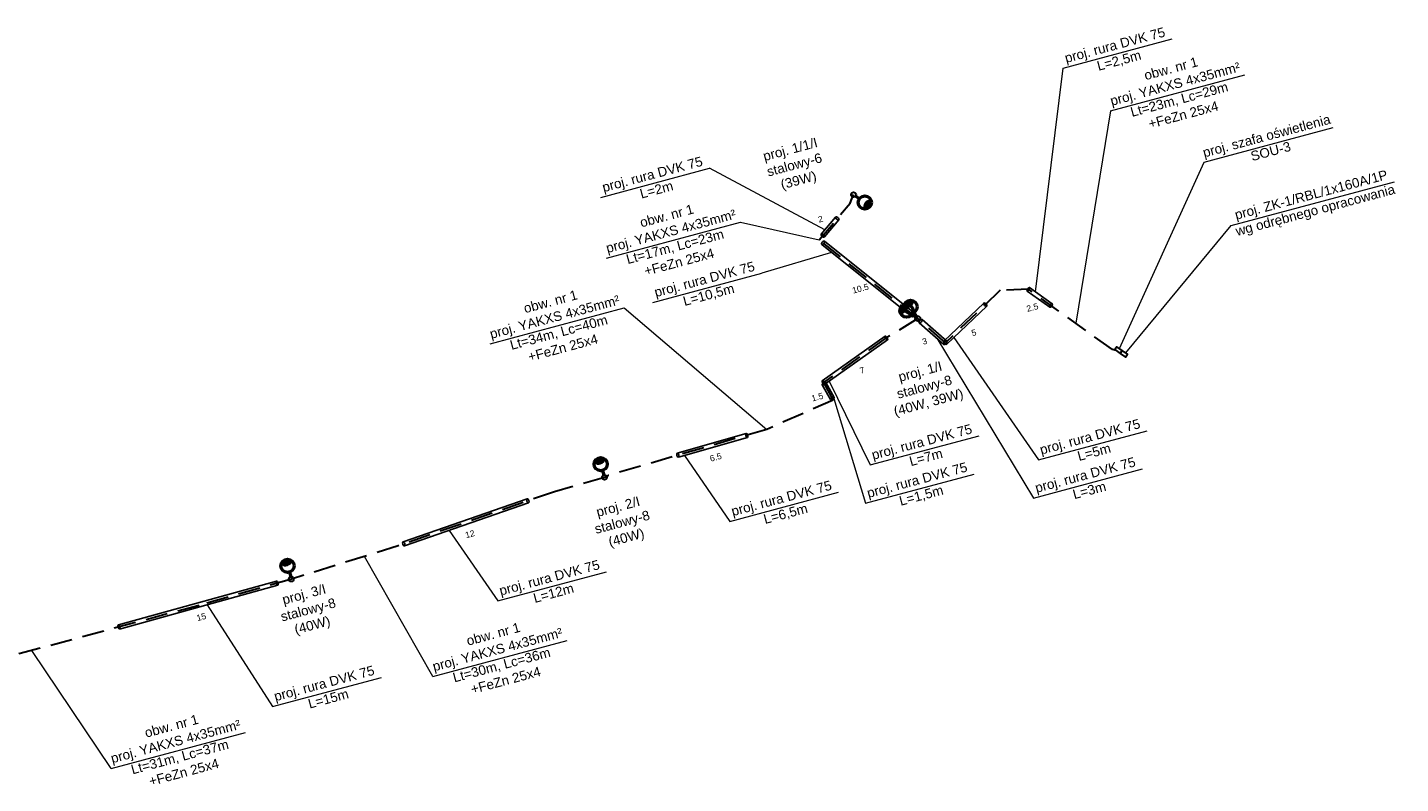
# Model space of a CAD drawing. Header units: metres. Extents: x 7457961 to 7458440, y 5635997 to 5636159.
# Tile 4 of 4: x 7458315 to 7458440, y 5636090 to 5636159. Entities that reach past the tile are written whole.
import ezdxf

# ---------------------------------------------------------------- set-up
doc = ezdxf.new("R2010")
doc.units = ezdxf.units.M
doc.linetypes.add('JIS_02_2.0', pattern=[3, 2, -1])
doc.layers.add('E Oświetlenie drogowe', color=1, linetype='Continuous', lineweight=50)
doc.layers.add('el opis', color=7, linetype='Continuous', true_color=0x000000)
for name, color, linetype in [('el proj. lampa', 1, 'Continuous'), ('el proj. linia kablowa', 1, 'Continuous'), ('el proj. rura', 1, 'Continuous'), ('el proj. słup', 1, 'Continuous'), ('el proj. złącze', 1, 'Continuous')]:
    doc.layers.add(name, color=color, linetype=linetype)
doc.styles.add('ARIAL', font='arial.ttf')
doc.styles.get("Standard").update_dxf_attribs({"font": 'arial.ttf'})
doc.dimstyles.get("Standard").update_dxf_attribs({"dimtxt": 0.18, "dimasz": 0.18, "dimexe": 0.18, "dimexo": 0.0625, "dimgap": 0.09, "dimtad": 0, "dimtih": 1, "dimtoh": 1, "dimdec": 4, "dimzin": 0, "dimdsep": 46, "dimtxsty": 'Standard', "dimcen": 0.09, "dimadec": 0, "dimazin": 0, "dimtfac": 1, "dimtdec": 4, "dimtofl": 0, "dimtmove": 0, "dimatfit": 3, "dimfxl": 0, "dimtolj": 1, "dimtzin": 0, "dimarcsym": 0})

# ---------------------------------------------------------------- blocks, each defined once
blk = doc.blocks.new('lampa')
at = {"layer": 'E Oświetlenie drogowe', "linetype": 'Continuous'}
h = blk.add_hatch(color=0, dxfattribs=at)
h.dxf.hatch_style = 1
h.paths.add_polyline_path([(7455720.69, 5643159.35, 0.138759), (7455720.78, 5643159.99, 0.494664), (7455719.44, 5643158.65, 0.333046)])
at = {"layer": 'E Oświetlenie drogowe', "color": 0, "linetype": 'Continuous'}
blk.add_line((7455718.75, 5643160.67), (7455718.13, 5643161.28), dxfattribs=at)
blk.add_circle((7455719.6, 5643159.83), 1.2, dxfattribs=at)
blk.add_arc((7455720.63, 5643158.81), 1.2, 82.5157, 187.7954, dxfattribs=at)
blk = doc.blocks.new('*D30846')
at = {"color": 0, "insert": (7483815.79, 5621923.37), "char_height": 1, "attachment_point": 5}
blk.add_mtext('\\A1;15', dxfattribs=at)
blk = doc.blocks.new('_None')
blk = doc.blocks.new('*D30943')
at = {"color": 0, "insert": (7483819.15, 5621922.73), "char_height": 1, "attachment_point": 5}
blk.add_mtext('\\A1;12', dxfattribs=at)
blk = doc.blocks.new('*D30887')
at = {"color": 0, "insert": (7483823.85, 5621923.4), "char_height": 1, "attachment_point": 5}
blk.add_mtext('\\A1;6.5', dxfattribs=at)
blk = doc.blocks.new('*D30980')
at = {"color": 0, "insert": (7483827.37, 5621926.37), "char_height": 1, "attachment_point": 5}
blk.add_mtext('\\A1;1.5', dxfattribs=at)
blk = doc.blocks.new('*D31030')
at = {"color": 0, "insert": (7483824.49, 5621921.44), "char_height": 1, "attachment_point": 5}
blk.add_mtext('\\A1;7', dxfattribs=at)
blk = doc.blocks.new('*D31207')
at = {"color": 0, "insert": (7483826.49, 5621926.62), "char_height": 1, "attachment_point": 5}
blk.add_mtext('\\A1;3', dxfattribs=at)
blk = doc.blocks.new('*D31312')
at = {"color": 0, "insert": (7483822.45, 5621931.9), "char_height": 1, "attachment_point": 5}
blk.add_mtext('\\A1;10.5', dxfattribs=at)
blk = doc.blocks.new('*D31349')
at = {"color": 0, "insert": (7483829.99, 5621928.21), "char_height": 1, "attachment_point": 5}
blk.add_mtext('\\A1;2', dxfattribs=at)
blk = doc.blocks.new('*D31382')
at = {"color": 0, "insert": (7483829.11, 5621922.06), "char_height": 1, "attachment_point": 5}
blk.add_mtext('\\A1;5', dxfattribs=at)
blk = doc.blocks.new('*D31060')
at = {"color": 0, "insert": (7483825.97, 5621926.83), "char_height": 1, "attachment_point": 5}
blk.add_mtext('\\A1;2.5', dxfattribs=at)
blk = doc.blocks.new('*U30845')
at = {"color": 1}
for points in [[(7483829.11847, 5621925.85791), (7483802.42109, 5621925.61701)], [(7483829.12478, 5621925.15846), (7483802.4274, 5621924.91756)]]:
    blk.add_lwpolyline(points, dxfattribs=at)
for centre in [(7483802.42425, 5621925.26729), (7483829.12163, 5621925.50819)]:
    blk.add_ellipse(centre, major_axis=(0.00316, -0.34973), ratio=0.466062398, start_param=-3.141592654, end_param=3.141592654, dxfattribs=at)
at = {"color": 18, "true_color": 0x000000}
dim = blk.add_aligned_dim(p1=(7483829.12163, 5621925.50819), p2=(7483802.42425, 5621925.26729), distance=2.01601, dimstyle='Standard', override={"dimscale": 1, "dimtxt": 1, "dimtih": 1, "dimtoh": 1, "dimlfac": 0.56, "dimrnd": 0.1, "dimzin": 8, "dimblk1": 'None', "dimblk2": 'None', "dimsah": 1, "dimse1": 1, "dimse2": 1, "dimsd1": 1, "dimsd2": 1, "dimlwd": 0}, dxfattribs=at)
dim.commit()
dim.dimension.update_dxf_attribs({"geometry": '*D30846', "text_midpoint": (7483815.79113, 5621923.37181)})
blk = doc.blocks.new('*U30942')
at = {"color": 1}
for points in [[(7483829.63208, 5621925.86525), (7483808.31573, 5621924.30799)], [(7483829.68304, 5621925.16763), (7483808.3667, 5621923.61036)]]:
    blk.add_lwpolyline(points, dxfattribs=at)
for centre in [(7483829.65756, 5621925.51644), (7483808.34122, 5621923.95918)]:
    blk.add_ellipse(centre, major_axis=(0.02548, -0.34881), ratio=0.466062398, start_param=-3.141592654, end_param=3.141592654, dxfattribs=at)
at = {"color": 18, "true_color": 0x000000}
dim = blk.add_aligned_dim(p1=(7483829.65756, 5621925.51644), p2=(7483808.34122, 5621923.95918), distance=2.01601, dimstyle='Standard', override={"dimscale": 1, "dimtxt": 1, "dimtih": 1, "dimtoh": 1, "dimlfac": 0.56, "dimrnd": 0.1, "dimzin": 8, "dimblk1": 'None', "dimblk2": 'None', "dimsah": 1, "dimse1": 1, "dimse2": 1, "dimsd1": 1, "dimsd2": 1, "dimlwd": 0}, dxfattribs=at)
dim.commit()
dim.dimension.update_dxf_attribs({"geometry": '*D30943', "text_midpoint": (7483819.14628, 5621922.72716)})
blk = doc.blocks.new('*U30886')
at = {"color": 1}
for points in [[(7483829.65133, 5621925.86613), (7483817.96504, 5621925.65803)], [(7483829.66379, 5621925.16675), (7483817.9775, 5621924.95866)]]:
    blk.add_lwpolyline(points, dxfattribs=at)
for centre in [(7483817.97128, 5621925.30835), (7483829.65756, 5621925.51644)]:
    blk.add_ellipse(centre, major_axis=(0.00623, -0.34969), ratio=0.466062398, start_param=-3.141592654, end_param=3.141592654, dxfattribs=at)
at = {"color": 18, "true_color": 0x000000}
dim = blk.add_aligned_dim(p1=(7483829.65756, 5621925.51644), p2=(7483817.97128, 5621925.30835), distance=2.01601, dimstyle='Standard', override={"dimscale": 1, "dimtxt": 1, "dimtih": 1, "dimtoh": 1, "dimlfac": 0.56, "dimrnd": 0.1, "dimzin": 8, "dimblk1": 'None', "dimblk2": 'None', "dimsah": 1, "dimse1": 1, "dimse2": 1, "dimsd1": 1, "dimsd2": 1, "dimlwd": 0}, dxfattribs=at)
dim.commit()
dim.dimension.update_dxf_attribs({"geometry": '*D30887', "text_midpoint": (7483823.85031, 5621923.39671)})
blk = doc.blocks.new('*U30979')
at = {"color": 1}
for points in [[(7483829.31819, 5621925.43192), (7483828.65046, 5621928.11307)], [(7483829.99693, 5621925.60096), (7483829.32921, 5621928.28211)]]:
    blk.add_lwpolyline(points, dxfattribs=at)
for centre in [(7483828.98983, 5621928.19758), (7483829.65756, 5621925.51644)]:
    blk.add_ellipse(centre, major_axis=(-0.33937, -0.08452), ratio=0.466062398, start_param=-3.141592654, end_param=3.141592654, dxfattribs=at)
at = {"color": 18, "true_color": 0x000000}
dim = blk.add_aligned_dim(p1=(7483829.65756, 5621925.51644), p2=(7483828.98983, 5621928.19758), distance=2.01601, dimstyle='Standard', override={"dimscale": 1, "dimtxt": 1, "dimtih": 1, "dimtoh": 1, "dimlfac": 0.56, "dimrnd": 0.1, "dimzin": 8, "dimblk1": 'None', "dimblk2": 'None', "dimsah": 1, "dimse1": 1, "dimse2": 1, "dimsd1": 1, "dimsd2": 1, "dimlwd": 0}, dxfattribs=at)
dim.commit()
dim.dimension.update_dxf_attribs({"geometry": '*D30980', "text_midpoint": (7483827.36744, 5621926.36981)})
blk = doc.blocks.new('*U31029')
at = {"color": 1}
for points in [[(7483829.53531, 5621925.84412), (7483817.79726, 5621921.46491)], [(7483829.77981, 5621925.18876), (7483818.04176, 5621920.80955)]]:
    blk.add_lwpolyline(points, dxfattribs=at)
for centre in [(7483829.65756, 5621925.51644), (7483817.91952, 5621921.13724)]:
    blk.add_ellipse(centre, major_axis=(0.12225, -0.32768), ratio=0.466062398, start_param=-3.141592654, end_param=3.141592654, dxfattribs=at)
at = {"color": 18, "true_color": 0x000000}
dim = blk.add_aligned_dim(p1=(7483829.65756, 5621925.51644), p2=(7483817.91952, 5621921.13724), distance=2.01601, dimstyle='Standard', override={"dimscale": 1, "dimtxt": 1, "dimtih": 1, "dimtoh": 1, "dimlfac": 0.56, "dimrnd": 0.1, "dimzin": 8, "dimblk1": 'None', "dimblk2": 'None', "dimsah": 1, "dimse1": 1, "dimse2": 1, "dimsd1": 1, "dimsd2": 1, "dimlwd": 0}, dxfattribs=at)
dim.commit()
dim.dimension.update_dxf_attribs({"geometry": '*D31030', "text_midpoint": (7483824.49322, 5621921.438)})
blk = doc.blocks.new('*U31206')
at = {"color": 1}
for points in [[(7483829.36683, 5621925.32204), (7483826.39289, 5621929.76959)], [(7483829.94829, 5621925.71084), (7483826.97435, 5621930.1584)]]:
    blk.add_lwpolyline(points, dxfattribs=at)
for centre in [(7483826.68362, 5621929.96399), (7483829.65756, 5621925.51644)]:
    blk.add_ellipse(centre, major_axis=(-0.29073, -0.1944), ratio=0.466062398, start_param=-3.141592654, end_param=3.141592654, dxfattribs=at)
at = {"color": 18, "true_color": 0x000000}
dim = blk.add_aligned_dim(p1=(7483829.65756, 5621925.51644), p2=(7483826.68362, 5621929.96399), distance=2.01601, dimstyle='Standard', override={"dimscale": 1, "dimtxt": 1, "dimtih": 1, "dimtoh": 1, "dimlfac": 0.56, "dimrnd": 0.1, "dimzin": 8, "dimblk1": 'None', "dimblk2": 'None', "dimsah": 1, "dimse1": 1, "dimse2": 1, "dimsd1": 1, "dimsd2": 1, "dimlwd": 0}, dxfattribs=at)
dim.commit()
dim.dimension.update_dxf_attribs({"geometry": '*D31207', "text_midpoint": (7483826.49472, 5621926.61961)})
blk = doc.blocks.new('*U31311')
at = {"color": 1}
for points in [[(7483829.37594, 5621925.30906), (7483818.21536, 5621940.4648)], [(7483829.93918, 5621925.72382), (7483818.7786, 5621940.87957)]]:
    blk.add_lwpolyline(points, dxfattribs=at)
for centre in [(7483818.49699, 5621940.67218), (7483829.65756, 5621925.51644)]:
    blk.add_ellipse(centre, major_axis=(-0.28162, -0.20738), ratio=0.466062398, start_param=-3.141592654, end_param=3.141592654, dxfattribs=at)
at = {"color": 18, "true_color": 0x000000}
dim = blk.add_aligned_dim(p1=(7483829.65756, 5621925.51644), p2=(7483818.49699, 5621940.67218), distance=2.01601, dimstyle='Standard', override={"dimscale": 1, "dimtxt": 1, "dimtih": 1, "dimtoh": 1, "dimlfac": 0.56, "dimrnd": 0.1, "dimzin": 8, "dimblk1": 'None', "dimblk2": 'None', "dimsah": 1, "dimse1": 1, "dimse2": 1, "dimsd1": 1, "dimsd2": 1, "dimlwd": 0}, dxfattribs=at)
dim.commit()
dim.dimension.update_dxf_attribs({"geometry": '*D31312', "text_midpoint": (7483822.45393, 5621931.89889)})
blk = doc.blocks.new('*U31348')
at = {"color": 1}
for points in [[(7483829.45668, 5621925.80274), (7483832.44371, 5621927.89853)], [(7483829.85844, 5621925.23014), (7483832.84546, 5621927.32593)]]:
    blk.add_lwpolyline(points, dxfattribs=at)
for centre in [(7483832.64458, 5621927.61223), (7483829.65756, 5621925.51644)]:
    blk.add_ellipse(centre, major_axis=(-0.20088, 0.2863), ratio=0.466062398, start_param=-3.141592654, end_param=3.141592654, dxfattribs=at)
at = {"color": 18, "true_color": 0x000000}
dim = blk.add_aligned_dim(p1=(7483829.65756, 5621925.51644), p2=(7483832.64458, 5621927.61223), distance=2.01601, dimstyle='Standard', override={"dimscale": 1, "dimtxt": 1, "dimtih": 1, "dimtoh": 1, "dimlfac": 0.56, "dimrnd": 0.1, "dimzin": 8, "dimblk1": 'None', "dimblk2": 'None', "dimsah": 1, "dimse1": 1, "dimse2": 1, "dimsd1": 1, "dimsd2": 1, "dimlwd": 0}, dxfattribs=at)
dim.commit()
dim.dimension.update_dxf_attribs({"geometry": '*D31349', "text_midpoint": (7483829.99316, 5621928.21465)})
blk = doc.blocks.new('*U31381')
at = {"color": 1}
for points in [[(7483831.90869, 5621926.29304), (7483824.04272, 5621921.98095)], [(7483832.24493, 5621925.67967), (7483824.37897, 5621921.36759)]]:
    blk.add_lwpolyline(points, dxfattribs=at)
for centre in [(7483832.07681, 5621925.98636), (7483824.21085, 5621921.67428)]:
    blk.add_ellipse(centre, major_axis=(0.16812, -0.30668), ratio=0.466062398, start_param=-3.141592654, end_param=3.141592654, dxfattribs=at)
at = {"color": 18, "true_color": 0x000000}
dim = blk.add_aligned_dim(p1=(7483832.07681, 5621925.98636), p2=(7483824.21085, 5621921.67428), distance=2.01601, dimstyle='Standard', override={"dimscale": 1, "dimtxt": 1, "dimtih": 1, "dimtoh": 1, "dimlfac": 0.56, "dimrnd": 0.1, "dimzin": 8, "dimblk1": 'None', "dimblk2": 'None', "dimsah": 1, "dimse1": 1, "dimse2": 1, "dimsd1": 1, "dimsd2": 1, "dimlwd": 0}, dxfattribs=at)
dim.commit()
dim.dimension.update_dxf_attribs({"geometry": '*D31382', "text_midpoint": (7483829.11293, 5621922.06251)})
blk = doc.blocks.new('*U31059')
at = {"color": 1}
for points in [[(7483828.69265, 5621926.14211), (7483825.83236, 5621929.6324)], [(7483829.23367, 5621926.58547), (7483826.37338, 5621930.07576)]]:
    blk.add_lwpolyline(points, dxfattribs=at)
for centre in [(7483826.10288, 5621929.85408), (7483828.96316, 5621926.36379)]:
    blk.add_ellipse(centre, major_axis=(-0.27051, -0.22168), ratio=0.466062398, start_param=-3.141592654, end_param=3.141592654, dxfattribs=at)
at = {"color": 18, "true_color": 0x000000}
dim = blk.add_aligned_dim(p1=(7483828.96316, 5621926.36379), p2=(7483826.10288, 5621929.85408), distance=2.01601, dimstyle='Standard', override={"dimscale": 1, "dimtxt": 1, "dimtih": 1, "dimtoh": 1, "dimlfac": 0.56, "dimrnd": 0.1, "dimzin": 8, "dimblk1": 'None', "dimblk2": 'None', "dimsah": 1, "dimse1": 1, "dimse2": 1, "dimsd1": 1, "dimsd2": 1, "dimlwd": 0}, dxfattribs=at)
dim.commit()
dim.dimension.update_dxf_attribs({"geometry": '*D31060', "text_midpoint": (7483825.97372, 5621926.83109)})

msp = doc.modelspace()

# ---------------------------------------------------------------- linework, layer by layer
at = {"layer": 'el opis', "lineweight": 18}
for p, q in [((7458406.45, 5636135), (7458408.96, 5636155.39)), ((7458413.28, 5636151.5), (7458425.5, 5636154.77)), ((7458413.28, 5636151.5), (7458410.11, 5636132.13)), ((7458414.1, 5636129.83), (7458421.79, 5636146.83)), ((7458387.25, 5636140.66), (7458376.74, 5636146.26)), ((7458367.34, 5636138.08), (7458379.56, 5636141.35)), ((7458379.56, 5636141.35), (7458386.74, 5636139.74)), ((7458414.66, 5636129.43), (7458424.26, 5636141.04)), ((7458387.86, 5636138.59), (7458381.49, 5636136.69)), ((7458356.75, 5636130.25), (7458368.97, 5636133.53)), ((7458368.97, 5636133.53), (7458381.97, 5636122.46)), ((7458397.44, 5636130.78), (7458406.26, 5636116.2)), ((7458399.01, 5636130.83), (7458406.7, 5636119.69)), ((7458387.64, 5636126.86), (7458391.38, 5636119.22)), ((7458388.07, 5636125.27), (7458390.94, 5636115.73)), ((7458374.47, 5636120.07), (7458378.59, 5636114.07)), ((7458353.02, 5636113.25), (7458357.44, 5636106.83)), ((7458351.54, 5636099.94), (7458345.31, 5636110.89)), ((7458330.98, 5636106.48), (7458336.92, 5636097.2)), ((7458351.54, 5636099.94), (7458363.77, 5636103.21)), ((7458322.22, 5636091.56), (7458314.98, 5636102.31)), ((7458322.22, 5636091.56), (7458334.45, 5636094.83))]:
    msp.add_line(p, q, dxfattribs=at)
for points in [[(7458408.96, 5636155.39), (7458418.88, 5636158.05)], [(7458421.79, 5636146.83), (7458433.57, 5636149.99)], [(7458366.83, 5636143.61), (7458376.74, 5636146.26)], [(7458424.26, 5636141.04), (7458439.16, 5636145.04)], [(7458371.58, 5636134.03), (7458381.49, 5636136.69)], [(7458391.38, 5636119.22), (7458401.29, 5636121.87)], [(7458406.7, 5636119.69), (7458416.61, 5636122.34)], [(7458390.94, 5636115.73), (7458400.86, 5636118.39)], [(7458406.26, 5636116.2), (7458416.18, 5636118.86)], [(7458378.59, 5636114.07), (7458388.5, 5636116.73)], [(7458357.44, 5636106.83), (7458367.36, 5636109.49)], [(7458336.92, 5636097.2), (7458346.84, 5636099.86)]]:
    msp.add_lwpolyline(points, dxfattribs=at)
at = {"layer": 'el proj. linia kablowa', "color": 1, "linetype": 'JIS_02_2.0', "lineweight": 30}
for points in [[(7458395.71, 5636132.56), (7458386.74, 5636139.74), (7458389.55, 5636143.09), (7458389.86, 5636143.86)], [(7458413.79, 5636129.66), (7458413.45, 5636129.74), (7458405.8, 5636135.23), (7458403.23, 5636135.14), (7458398.23, 5636130.36), (7458395.71, 5636132.56)], [(7458395.71, 5636132.56), (7458392.84, 5636130.8), (7458387.12, 5636126.73), (7458388, 5636125.14), (7458381.97, 5636122.46), (7458367.52, 5636118.26), (7458367.17, 5636118.09)], [(7458367.17, 5636118.09), (7458362.6, 5636116.78), (7458348.36, 5636111.84), (7458338.64, 5636108.81)], [(7458338.64, 5636108.81), (7458330.23, 5636106.42), (7458308.74, 5636100.62)]]:
    msp.add_lwpolyline(points, dxfattribs=at)
at = {"layer": 'el proj. słup', "color": 1, "lineweight": 30}
for centre in [(7458389.86, 5636143.86), (7458395.71, 5636132.56), (7458367.17, 5636118.09), (7458338.64, 5636108.81)]:
    msp.add_circle(centre, 0.225, dxfattribs=at)
at = {"layer": 'el proj. złącze', "linetype": 'Continuous', "lineweight": 30}
msp.add_lwpolyline([(7458413.67, 5636129.74), (7458414.16, 5636129.39), (7458414.34, 5636129.65), (7458413.86, 5636130), (7458413.67, 5636129.74)], dxfattribs=at)
at = {"layer": 'el proj. złącze', "color": 0, "linetype": 'Continuous', "lineweight": 30}
msp.add_lwpolyline([(7458414.16, 5636129.39), (7458414.65, 5636129.05), (7458414.83, 5636129.31), (7458414.34, 5636129.65), (7458414.16, 5636129.39)], dxfattribs=at)

# ---------------------------------------------------------------- block references
at = {"layer": 'el proj. lampa', "color": 6, "xscale": 0.4999999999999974, "yscale": 0.4999999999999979, "zscale": 0.4999999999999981}
for p, rotation in [((4244125.37, 2241036.5), 9.445581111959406), ((10672660.2, 9031239.92), 189.4455811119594)]:
    msp.add_blockref('lampa', p, dxfattribs=dict(at, rotation=rotation))
at = {"layer": 'el proj. lampa', "color": 1, "yscale": 0.4999999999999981, "zscale": 0.4999999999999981}
for p, xscale, rotation in [((11746805.99, 7498332.19), 0.4999999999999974, 166.3506868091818), ((12088243.17, 6286116.9), 0.4999999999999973, 150.8699217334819), ((12088214.64, 6286107.63), 0.4999999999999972, 150.8699217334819)]:
    msp.add_blockref('lampa', p, dxfattribs=dict(at, xscale=xscale, rotation=rotation))
at = {"layer": 'el proj. rura', "xscale": 0.5600000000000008, "yscale": 0.5599999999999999, "zscale": 0.5599999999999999, "rotation": 14.97246809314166}
for name, p in [('*U31348', (4223097.69, 1511994.69)), ('*U31311', (4223105.94, 1511987.45)), ('*U31059', (4223118.97, 1511987.96)), ('*U31381', (4223111.25, 1511987.79)), ('*U31206', (4223108.85, 1511984.92)), ('*U31029', (4223103.47, 1511985.36)), ('*U30979', (4223098.55, 1511979.84)), ('*U30886', (4223090.77, 1511976.47)), ('*U30942', (4223070.82, 1511970.51)), ('*U30845', (4223048.26, 1511963.09))]:
    msp.add_blockref(name, p, dxfattribs=at)

# ---------------------------------------------------------------- texts
at = {"layer": 'el opis', "char_height": 0.8726, "attachment_point": 1, "rotation": 15, "style": 'ARIAL'}
for s, insert, width in [('\\pxqc;proj. rura DVK 75\\PL=2,5m', (7458408.85, 5636156.66, -0.54), 9.7428), ('\\pxqc;proj. szafa oświetlenia \\PSOU-3', (7458421.1, 5636147.96, -0.54), 12.9969), ('\\pxqc;proj. 1/1/I\\Pstalowy-6\\P(39W)', (7458379.55, 5636147.23), 9.1687), ('\\pxqc;proj. rura DVK 75\\PL=2m', (7458366.71, 5636144.88, -0.54), 9.7428), ('\\pxqc;proj. ZK-1/RBL/1x160A/1P \\Pwg odrębnego opracowania', (7458423.58, 5636142.17, -0.54), 16.2669), ('\\pxqc;proj. rura DVK 75\\PL=10,5m', (7458371.46, 5636135.31, -0.54), 9.7428), ('\\pxqc;proj. 1/I\\Pstalowy-8\\P(40W, 39W)', (7458391.39, 5636126.98), 9.1687), ('\\pxqc;proj. rura DVK 75\\PL=5m', (7458406.58, 5636120.96, -0.54), 9.7428), ('\\pxqc;proj. rura DVK 75\\PL=7m', (7458391.26, 5636120.49, -0.54), 9.7428), ('\\pxqc;proj. rura DVK 75\\PL=1,5m', (7458390.83, 5636117.01, -0.54), 9.7428), ('\\pxqc;proj. rura DVK 75\\PL=3m', (7458406.15, 5636117.48, -0.54), 9.7428), ('\\pxqc;proj. rura DVK 75\\PL=6,5m', (7458378.47, 5636115.35, -0.54), 9.7428), ('\\pxqc;proj. 2/I\\Pstalowy-8\\P(40W)', (7458363.86, 5636114.66), 9.1687), ('\\pxqc;proj. rura DVK 75\\PL=12m', (7458357.33, 5636108.11, -0.54), 9.7428), ('\\pxqc;proj. 3/I\\Pstalowy-8\\P(40W)', (7458335.25, 5636106.67), 9.1687), ('\\pxqc;proj. rura DVK 75\\PL=15m', (7458336.81, 5636098.48, -0.54), 9.7428)]:
    msp.add_mtext(s, dxfattribs=dict(at, insert=insert, width=width))
at = {"layer": 'el opis', "char_height": 0.8726, "width": 23.41, "attachment_point": 1, "rotation": 15}
for s, insert in [('\\pxqc;obw. nr 1\\Pproj. YAKXS 4x35mm² \\PLt=23m, Lc=29m\\P+FeZn 25x4', (7458407.36, 5636152.75)), ('\\pxqc;obw. nr 1\\Pproj. YAKXS 4x35mm² \\PLt=17m, Lc=23m\\P+FeZn 25x4', (7458361.42, 5636139.33)), ('\\pxqc;obw. nr 1\\Pproj. YAKXS 4x35mm² \\PLt=34m, Lc=40m\\P+FeZn 25x4', (7458350.83, 5636131.51)), ('\\pxqc;obw. nr 1\\Pproj. YAKXS 4x35mm² \\PLt=30m, Lc=36m\\P+FeZn 25x4', (7458345.62, 5636101.2)), ('\\pxqc;obw. nr 1\\Pproj. YAKXS 4x35mm² \\PLt=31m, Lc=37m\\P+FeZn 25x4', (7458316.3, 5636092.82))]:
    msp.add_mtext(s, dxfattribs=dict(at, insert=insert))

doc.saveas('drawing.dxf')
